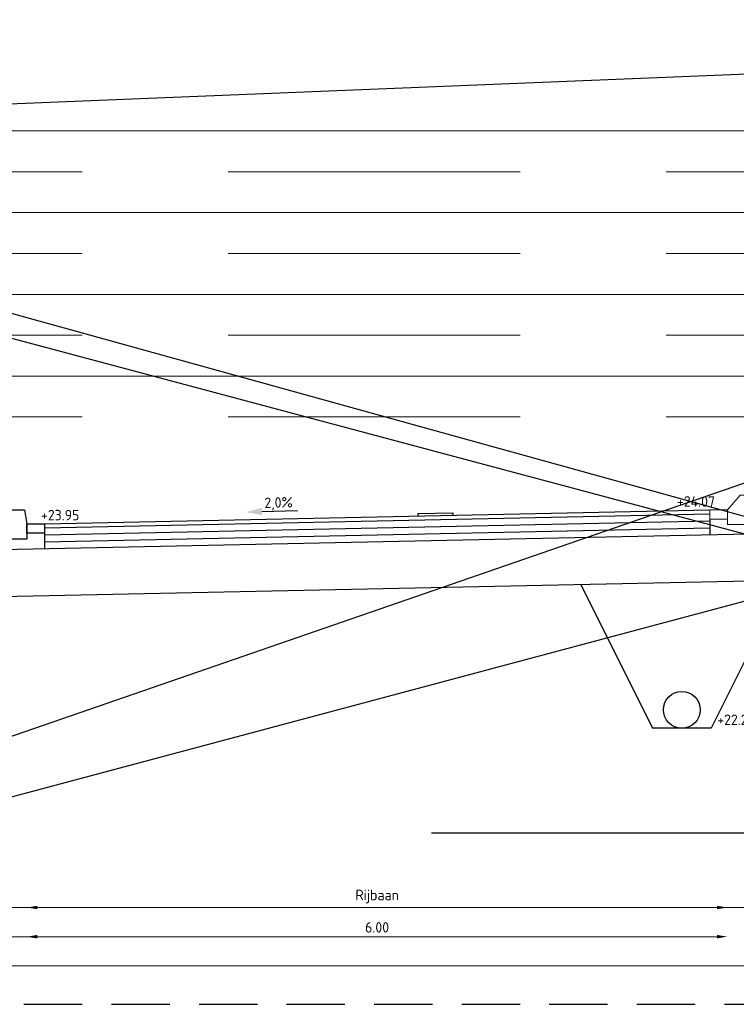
# Model space of a CAD drawing. Header units: metres. Extents: x 198714 to 199133, y 355604 to 356082.
# Tile 14 of 36: x 199100.59 to 199106.73, y 355605.1 to 355613.53. Entities that reach past the tile are written whole.
import ezdxf
from ezdxf.enums import TextEntityAlignment as Align

# ---------------------------------------------------------------- set-up
doc = ezdxf.new("R2010")
doc.units = ezdxf.units.M
doc.linetypes.add('DASHED', pattern=[0.75, 0.5, -0.25])
doc.linetypes.add('DASHED2', pattern=[0.375, 0.25, -0.125])
for name, color, linetype, lineweight in [('- ONTWERPLIJNEN', 3, 'Continuous', 25), ('X-XX-AL-AANPIJLING-M', 7, 'Continuous', 18), ('X-XX-XX-DETAIL1-G', 1, 'Continuous', 18)]:
    doc.layers.add(name, color=color, linetype=linetype, lineweight=lineweight)
doc.layers.add('X-XX-AL-DETAIL-AFSTANDSLIJNEN-G', color=2, linetype='Continuous', lineweight=5, plot=False)
doc.layers.add('X-XX-HULPLIJNEN', color=4, linetype='Continuous', plot=False)
for name, color, linetype in [('X-XX-NIEUW-DETAIL-M', 7, 'Continuous'), ('X-XX-NIEUW-DETAIL-S', 1, 'Continuous'), ('X-XX-NIEUW-DETAIL-T', 3, 'Continuous')]:
    doc.layers.add(name, color=color, linetype=linetype)
doc.styles.add('NLCS-ISO', font='NLCS-ISO.ttf')
doc.styles.add('NLCS-ISO-T18', font='NLCS-ISO.ttf')
doc.dimstyles.new('Jens 1_50 - standaard', dxfattribs={"dimscale": 0.05, "dimtxt": 1.8, "dimasz": 1.8, "dimexe": 2, "dimexo": 2, "dimgap": 0.7, "dimtad": 1, "dimzin": 0, "dimdsep": 46, "dimtxsty": 'NLCS-ISO', "dimcen": 2.5, "dimdle": 2, "dimse1": 1, "dimse2": 1, "dimclrd": 256, "dimclre": 256, "dimclrt": 256, "dimadec": 1, "dimazin": 0, "dimtfac": 1, "dimtdec": 3, "dimtofl": 0, "dimtmove": 1, "dimatfit": 0, "dimfxl": 2, "dimfxlon": 1, "dimtfillclr": 254, "dimtolj": 1, "dimtzin": 0, "dimlwd": 18, "dimlwe": 18, "dimarcsym": 0})

# ---------------------------------------------------------------- blocks, each defined once
blk = doc.blocks.new('*U143')
blk.add_circle((0, 0.1574999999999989), 0.1575)
blk = doc.blocks.new('*D163')
at = {"layer": 'Defpoints', "color": 0, "transparency": 16777216}
for p in [(199106.652793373, 355609.3310596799), (199100.652793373, 355609.2110596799), (199106.652793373, 355605.6750874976)]:
    blk.add_point(p, dxfattribs=at)
at = {"layer": 'X-XX-AL-AANPIJLING-M', "linetype": 'Continuous', "lineweight": 18, "transparency": 16777216}
blk.add_line((199100.742793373, 355605.6750874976), (199106.562793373, 355605.6750874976), dxfattribs=at)
at = {"layer": 'X-XX-AL-AANPIJLING-M', "transparency": 16777216}
for points in [[(199100.742793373, 355605.6900874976), (199100.742793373, 355605.6600874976), (199100.652793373, 355605.6750874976)], [(199106.562793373, 355605.6900874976), (199106.562793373, 355605.6600874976), (199106.652793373, 355605.6750874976)]]:
    blk.add_solid(points, dxfattribs=at)
at = {"layer": 'X-XX-AL-AANPIJLING-M', "transparency": 16777216, "insert": (199103.652793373, 355605.7550874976), "char_height": 0.09000000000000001, "attachment_point": 5, "style": 'NLCS-ISO'}
blk.add_mtext('\\A1;6.00', dxfattribs=at)
blk = doc.blocks.new('*D150')
at = {"layer": 'Defpoints', "color": 0, "transparency": 16777216}
for p in [(199106.652793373, 355609.5810596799), (199100.652793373, 355609.4610596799), (199106.652793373, 355605.9250874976)]:
    blk.add_point(p, dxfattribs=at)
at = {"layer": 'X-XX-AL-AANPIJLING-M', "linetype": 'Continuous', "lineweight": 18, "transparency": 16777216}
blk.add_line((199100.742793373, 355605.9250874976), (199106.562793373, 355605.9250874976), dxfattribs=at)
at = {"layer": 'X-XX-AL-AANPIJLING-M', "transparency": 16777216}
for points in [[(199100.742793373, 355605.9400874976), (199100.742793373, 355605.9100874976), (199100.652793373, 355605.9250874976)], [(199106.562793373, 355605.9400874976), (199106.562793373, 355605.9100874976), (199106.652793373, 355605.9250874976)]]:
    blk.add_solid(points, dxfattribs=at)
at = {"layer": 'X-XX-AL-AANPIJLING-M', "transparency": 16777216, "insert": (199103.652793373, 355606.0185874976), "char_height": 0.09000000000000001, "attachment_point": 5, "style": 'NLCS-ISO'}
blk.add_mtext('\\A1;Rijbaan', dxfattribs=at)
blk = doc.blocks.new('*U141')
blk.add_hatch(color=5).paths.add_polyline_path([(-0.1512017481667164, 0.03224956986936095), (-0.1524015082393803, 0.09223757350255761), (-0.2894138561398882, 0.05949132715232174)])
at = {"color": 5, "flags": 128}
blk.add_lwpolyline([(-0.1518016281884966, 0.06224357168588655), (0.1534215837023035, 0.06834803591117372)], dxfattribs=at)
at = {"insert": (-0.008332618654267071, 0.1843906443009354), "char_height": 0.09, "width": 1.310814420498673, "attachment_point": 2, "rotation": 1.1457628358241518, "style": 'NLCS-ISO-T18'}
blk.add_mtext('2,0%', dxfattribs=at)

msp = doc.modelspace()

# ---------------------------------------------------------------- linework, layer by layer
at = {"layer": '- ONTWERPLIJNEN', "ltscale": 0.2, "flags": 128}
msp.add_lwpolyline([(199093.6731991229, 355612.6286979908), (199121.8889340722, 355605.0959655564), (199121.8889340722, 355612.5765320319), (199093.8775647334, 355605.0959655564), (199118.2787916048, 355613.5291158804), (199094.8775647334, 355612.5765320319), (199121.8889340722, 355605.0959655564), (199119.6689340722, 355610.1265320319)], dxfattribs=at)
at = {"layer": 'X-XX-AL-DETAIL-AFSTANDSLIJNEN-G', "flags": 128}
for points in [[(199094.8775647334, 355612.5765320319), (199122.2506430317, 355612.5765320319)], [(199094.8775647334, 355611.8765320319), (199122.2506430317, 355611.8765320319)], [(199094.8775647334, 355611.1765320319), (199122.2506430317, 355611.1765320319)], [(199094.8775647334, 355610.4765320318), (199122.2506430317, 355610.4765320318)], [(199092.8750092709, 355605.9250874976), (199121.8889340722, 355605.9250874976)], [(199092.8750092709, 355605.4250874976), (199121.8889340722, 355605.4250874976)]]:
    msp.add_lwpolyline(points, dxfattribs=at)
at = {"layer": 'X-XX-AL-DETAIL-AFSTANDSLIJNEN-G', "linetype": 'DASHED', "ltscale": 5, "flags": 128}
for points in [[(199094.8775647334, 355612.2265320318), (199122.2506430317, 355612.2265320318)], [(199094.8775647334, 355611.5265320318), (199122.2506430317, 355611.5265320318)], [(199094.8775647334, 355610.8265320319), (199122.2506430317, 355610.8265320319)], [(199094.8775647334, 355610.1265320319), (199122.2506430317, 355610.1265320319)], [(199092.8750092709, 355605.6750874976), (199121.8889340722, 355605.6750874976)]]:
    msp.add_lwpolyline(points, dxfattribs=at)
at = {"layer": 'X-XX-HULPLIJNEN', "ltscale": 0.2, "flags": 128}
msp.add_lwpolyline([(199110.0949933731, 355606.5610596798), (199104.11987395, 355606.5610596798)], dxfattribs=at)
at = {"layer": 'X-XX-NIEUW-DETAIL-M', "color": 1, "linetype": 'DASHED2', "ltscale": 2, "flags": 128}
msp.add_lwpolyline([(199093.8775647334, 355605.0959655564), (199121.8889340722, 355605.0959655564)], dxfattribs=at)
at = {"layer": 'X-XX-NIEUW-DETAIL-S', "flags": 128}
for points in [[(199100.452793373, 355609.3310596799), (199100.632793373, 355609.3310596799), (199100.652793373, 355609.2110596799), (199100.652793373, 355609.0810596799), (199100.452793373, 355609.0810596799), (199100.452793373, 355609.3310596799)], [(199100.652793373, 355609.2110596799), (199100.802793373, 355609.2110596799), (199100.802793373, 355609.1310596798), (199100.652793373, 355609.1310596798)], [(199107.2521536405, 355609.1317880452), (199100.0212025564, 355608.9795574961), (199100.0212025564, 355608.5794688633), (199107.2521536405, 355608.7316994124)]]:
    msp.add_lwpolyline(points, close=True, dxfattribs=at)
for points in [[(199100.802793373, 355609.2110596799), (199106.502793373, 355609.3310596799)], [(199100.8035300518, 355609.1760674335), (199106.5035300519, 355609.2960674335)], [(199104.0024056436, 355609.2984243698), (199104.3023391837, 355609.30473876)], [(199104.0024056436, 355609.2984243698), (199104.0024056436, 355609.2784199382)], [(199104.3023391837, 355609.30473876), (199104.3027601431, 355609.2847431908)], [(199100.802793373, 355609.1160386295), (199106.502793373, 355609.2360386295)], [(199100.802793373, 355609.0560253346), (199106.502793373, 355609.1760253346)], [(199106.502793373, 355609.2510596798), (199106.502793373, 355609.1160120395)], [(199100.802793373, 355609.1310596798), (199100.802793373, 355608.9960120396)], [(199105.3970014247, 355608.6926435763), (199106.012793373, 355607.4610596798)], [(199107.1470064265, 355608.7294857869), (199106.512793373, 355607.4610596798)], [(199106.512793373, 355607.4610596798), (199106.012793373, 355607.4610596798)]]:
    msp.add_lwpolyline(points, dxfattribs=at)
at = {"layer": 'X-XX-XX-DETAIL1-G', "flags": 128}
msp.add_lwpolyline([(199106.873893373, 355609.4560596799), (199106.762793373, 355609.4560596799), (199106.652793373, 355609.3310596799), (199106.652793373, 355609.2060596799), (199106.872793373, 355609.2060596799), (199106.872793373, 355609.4560596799)], dxfattribs=at)
msp.add_lwpolyline([(199106.502793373, 355609.3310596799), (199106.652793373, 355609.3310596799), (199106.652793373, 355609.2510596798), (199106.502793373, 355609.2510596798)], close=True, dxfattribs=at)

# ---------------------------------------------------------------- block references
at = {"layer": 'X-XX-NIEUW-DETAIL-S'}
msp.add_blockref('*U143', (199106.262793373, 355607.4610596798), dxfattribs=at)
at = {"layer": 'X-XX-NIEUW-DETAIL-T', "rotation": 0.477254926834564}
msp.add_blockref('*U141', (199102.817125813, 355609.2548956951), dxfattribs=at)

# ---------------------------------------------------------------- texts
at = {"layer": 'X-XX-NIEUW-DETAIL-T', "style": 'NLCS-ISO-T18'}
for s, p in [('+24.07', (199106.3841242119, 355609.3310596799)), ('+23.95', (199100.9380048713, 355609.2139062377)), ('+22.20', (199106.7258056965, 355607.4610596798))]:
    msp.add_text(s, height=0.09, dxfattribs=at).set_placement(p, align=Align.BOTTOM_CENTER)

# ---------------------------------------------------------------- dimensions: what is measured, and where the dimension line sits
at = {"layer": 'X-XX-AL-AANPIJLING-M'}
dim = msp.add_linear_dim(base=(199106.652793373, 355605.9250874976), p1=(199100.652793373, 355609.4610596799), p2=(199106.652793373, 355609.5810596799), text='Rijbaan', dimstyle='Jens 1_50 - standaard', dxfattribs=at)
dim.commit()
dim.dimension.update_dxf_attribs({"geometry": '*D150', "text_midpoint": (199103.652793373, 355606.0185874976)})
dim = msp.add_linear_dim(base=(199106.652793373, 355605.6750874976), p1=(199100.652793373, 355609.2110596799), p2=(199106.652793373, 355609.3310596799), dimstyle='Jens 1_50 - standaard', dxfattribs=at)
dim.commit()
dim.dimension.update_dxf_attribs({"geometry": '*D163', "text_midpoint": (199103.652793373, 355605.7550874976)})

doc.saveas('drawing.dxf')
